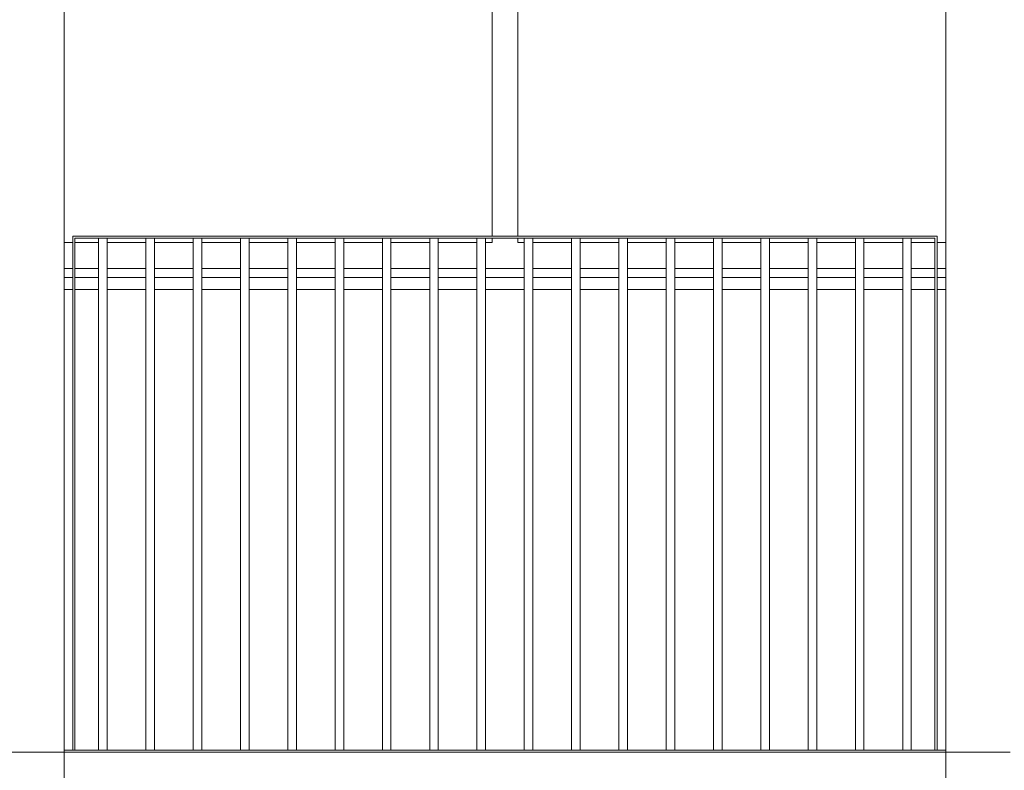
# Model space of a CAD drawing. Header units: millimetres. Extents: x -65 to 293624, y -1905 to 31061.
# Tile 256 of 256: x 124203 to 126493, y 20299 to 22045. Entities that reach past the tile are written whole.
import ezdxf

# ---------------------------------------------------------------- set-up
doc = ezdxf.new("R2010")
doc.units = ezdxf.units.MM
doc.header["$MEASUREMENT"] = 0
for name, color, linetype in [('1244 Fassaadivarustus.AR', 7, 'Continuous'), ('1245 Klaasfassaadid.AR', 7, 'Continuous'), ('1251 Rõdupiirded.AR', 7, 'Continuous'), ('1253 Terrassipostid.AR', 7, 'Continuous'), ('1253 Välisterrassid.AR', 7, 'Continuous')]:
    doc.layers.add(name, color=color, linetype=linetype)

# ---------------------------------------------------------------- blocks, each defined once
blk = doc.blocks.new('Section Element_1042_3', base_point=(20443.1, 12361.4))
at = {"layer": '1253 Välisterrassid.AR', "color": 7, "linetype": 'Continuous', "lineweight": 13}
for p, q in [((124156.9, 20341.4), (124306.9, 20341.4)), ((126356.9, 20341.4), (126506.9, 20341.4))]:
    blk.add_line(p, q, dxfattribs=at)
blk = doc.blocks.new('Section Element_1065_3', base_point=(20443.1, 12361.4))
at = {"layer": '1253 Terrassipostid.AR', "color": 7, "linetype": 'Continuous', "lineweight": 13}
for p, q in [((124306.9, 24447.9), (124306.9, 20341.4)), ((124306.9, 20341.4), (124306.9, 19990.4))]:
    blk.add_line(p, q, dxfattribs=at)
blk = doc.blocks.new('Section Element_1066_3', base_point=(20443.1, 12361.4))
at = {"layer": '1253 Terrassipostid.AR', "color": 7, "linetype": 'Continuous', "lineweight": 13}
for p, q in [((126356.9, 20346.4), (126356.9, 24764.2)), ((126356.9, 19990.4), (126356.9, 20346.4))]:
    blk.add_line(p, q, dxfattribs=at)
blk = doc.blocks.new('Section Element_1096_3', base_point=(20443.1, 12361.4))
at = {"layer": '1253 Terrassipostid.AR', "color": 7, "linetype": 'Continuous', "lineweight": 13}
blk.add_line((124306.9, 23166.4), (124306.9, 20346.4), dxfattribs=at)
blk = doc.blocks.new('Section Element_1212_3', base_point=(20443.1, 12361.4))
at = {"layer": '1244 Fassaadivarustus.AR', "color": 7, "linetype": 'Continuous', "lineweight": 13}
for p, q in [((126356.9, 21466.4), (126356.9, 21466.4)), ((124326.9, 21445.2), (124306.9, 21445.2)), ((124386.9, 21445.2), (124331.9, 21445.2)), ((124496.9, 21445.2), (124406.9, 21445.2)), ((124606.9, 21445.2), (124516.9, 21445.2)), ((124716.9, 21445.2), (124626.9, 21445.2)), ((124826.9, 21445.2), (124736.9, 21445.2)), ((124936.9, 21445.2), (124846.9, 21445.2)), ((125046.9, 21445.2), (124956.9, 21445.2)), ((125156.9, 21445.2), (125066.9, 21445.2)), ((125266.9, 21445.2), (125176.9, 21445.2)), ((125376.9, 21445.2), (125286.9, 21445.2)), ((125486.9, 21445.2), (125396.9, 21445.2)), ((125596.9, 21445.2), (125506.9, 21445.2)), ((125706.9, 21445.2), (125616.9, 21445.2)), ((125816.9, 21445.2), (125726.9, 21445.2)), ((125926.9, 21445.2), (125836.9, 21445.2)), ((126036.9, 21445.2), (125946.9, 21445.2)), ((126146.9, 21445.2), (126056.9, 21445.2)), ((126256.9, 21445.2), (126166.9, 21445.2)), ((126331.9, 21445.2), (126276.9, 21445.2)), ((126356.9, 21445.2), (126336.9, 21445.2)), ((124326.9, 21417.3), (124306.9, 21417.3)), ((124386.9, 21417.3), (124331.9, 21417.3)), ((124496.9, 21417.3), (124406.9, 21417.3)), ((124606.9, 21417.3), (124516.9, 21417.3)), ((124716.9, 21417.3), (124626.9, 21417.3)), ((124826.9, 21417.3), (124736.9, 21417.3)), ((124936.9, 21417.3), (124846.9, 21417.3)), ((125046.9, 21417.3), (124956.9, 21417.3)), ((125156.9, 21417.3), (125066.9, 21417.3)), ((125266.9, 21417.3), (125176.9, 21417.3)), ((125376.9, 21417.3), (125286.9, 21417.3)), ((125486.9, 21417.3), (125396.9, 21417.3)), ((125596.9, 21417.3), (125506.9, 21417.3)), ((125706.9, 21417.3), (125616.9, 21417.3)), ((125816.9, 21417.3), (125726.9, 21417.3)), ((125926.9, 21417.3), (125836.9, 21417.3)), ((126036.9, 21417.3), (125946.9, 21417.3)), ((126146.9, 21417.3), (126056.9, 21417.3)), ((126256.9, 21417.3), (126166.9, 21417.3)), ((126331.9, 21417.3), (126276.9, 21417.3)), ((126356.9, 21417.3), (126336.9, 21417.3))]:
    blk.add_line(p, q, dxfattribs=at)
blk = doc.blocks.new('Section Element_1487_3', base_point=(20443.1, 12361.4))
at = {"layer": '1245 Klaasfassaadid.AR', "color": 7, "linetype": 'Continuous', "lineweight": 13}
for p, q in [((124326.9, 21526.4), (124306.9, 21526.4)), ((124386.9, 21526.4), (124331.9, 21526.4)), ((124496.9, 21526.4), (124406.9, 21526.4)), ((124606.9, 21526.4), (124516.9, 21526.4)), ((124716.9, 21526.4), (124626.9, 21526.4)), ((124826.9, 21526.4), (124736.9, 21526.4)), ((124936.9, 21526.4), (124846.9, 21526.4)), ((125046.9, 21526.4), (124956.9, 21526.4)), ((125156.9, 21526.4), (125066.9, 21526.4)), ((125266.9, 21526.4), (125176.9, 21526.4)), ((125301.9, 21526.4), (125286.9, 21526.4)), ((124326.9, 21466.4), (124306.9, 21466.4)), ((124386.9, 21466.4), (124331.9, 21466.4)), ((124496.9, 21466.4), (124406.9, 21466.4)), ((124606.9, 21466.4), (124516.9, 21466.4)), ((124716.9, 21466.4), (124626.9, 21466.4)), ((124826.9, 21466.4), (124736.9, 21466.4)), ((124936.9, 21466.4), (124846.9, 21466.4)), ((125046.9, 21466.4), (124956.9, 21466.4)), ((125156.9, 21466.4), (125066.9, 21466.4)), ((125266.9, 21466.4), (125176.9, 21466.4)), ((125331.9, 21466.4), (125286.9, 21466.4))]:
    blk.add_line(p, q, dxfattribs=at)
blk = doc.blocks.new('Section Element_1488_3', base_point=(20443.1, 12361.4))
at = {"layer": '1245 Klaasfassaadid.AR', "color": 7, "linetype": 'Continuous', "lineweight": 13}
for p, q in [((125376.9, 21526.4), (125361.9, 21526.4)), ((125486.9, 21526.4), (125396.9, 21526.4)), ((125596.9, 21526.4), (125506.9, 21526.4)), ((125706.9, 21526.4), (125616.9, 21526.4)), ((125816.9, 21526.4), (125726.9, 21526.4)), ((125926.9, 21526.4), (125836.9, 21526.4)), ((126036.9, 21526.4), (125946.9, 21526.4)), ((126146.9, 21526.4), (126056.9, 21526.4)), ((126256.9, 21526.4), (126166.9, 21526.4)), ((126331.9, 21526.4), (126276.9, 21526.4)), ((126356.9, 21526.4), (126336.9, 21526.4)), ((125376.9, 21466.4), (125331.9, 21466.4)), ((125486.9, 21466.4), (125396.9, 21466.4)), ((125596.9, 21466.4), (125506.9, 21466.4)), ((125706.9, 21466.4), (125616.9, 21466.4)), ((125816.9, 21466.4), (125726.9, 21466.4)), ((125926.9, 21466.4), (125836.9, 21466.4)), ((126036.9, 21466.4), (125946.9, 21466.4)), ((126146.9, 21466.4), (126056.9, 21466.4)), ((126256.9, 21466.4), (126166.9, 21466.4)), ((126331.9, 21466.4), (126276.9, 21466.4)), ((126356.9, 21466.4), (126336.9, 21466.4))]:
    blk.add_line(p, q, dxfattribs=at)
blk = doc.blocks.new('Section Element_1626_3', base_point=(20443.1, 12361.4))
at = {"layer": '1245 Klaasfassaadid.AR', "color": 7, "linetype": 'Continuous', "lineweight": 13}
for p, q in [((125301.9, 21541.4), (125301.9, 23106.4)), ((125361.9, 21541.4), (125361.9, 23106.4)), ((125301.9, 21526.4), (125301.9, 21536.4)), ((125361.9, 21526.4), (125361.9, 21536.4))]:
    blk.add_line(p, q, dxfattribs=at)
blk = doc.blocks.new('Section Element_2385_3', base_point=(20443.1, 12361.4))
at = {"layer": '1251 Rõdupiirded.AR', "color": 7, "linetype": 'Continuous', "lineweight": 13}
for p, q in [((126356.9, 20346.4), (124306.9, 20346.4)), ((124306.9, 20341.4), (124306.9, 20346.4)), ((126356.9, 20341.4), (124306.9, 20341.4)), ((126356.9, 20341.4), (126356.9, 20346.4))]:
    blk.add_line(p, q, dxfattribs=at)
blk = doc.blocks.new('Section Element_2433_3', base_point=(20443.1, 12361.4))
at = {"layer": '1251 Rõdupiirded.AR', "color": 7, "linetype": 'Continuous', "lineweight": 13}
for p, q in [((125496.9, 21541.4), (125386.9, 21541.4)), ((125496.9, 21536.4), (125386.9, 21536.4))]:
    blk.add_line(p, q, dxfattribs=at)
blk = doc.blocks.new('Section Element_2434_3', base_point=(20443.1, 12361.4))
at = {"layer": '1251 Rõdupiirded.AR', "color": 7, "linetype": 'Continuous', "lineweight": 13}
for p, q in [((124726.9, 21541.4), (124616.9, 21541.4)), ((124726.9, 21536.4), (124616.9, 21536.4))]:
    blk.add_line(p, q, dxfattribs=at)
blk = doc.blocks.new('Section Element_2435_3', base_point=(20443.1, 12361.4))
at = {"layer": '1251 Rõdupiirded.AR', "color": 7, "linetype": 'Continuous', "lineweight": 13}
for p, q in [((124836.9, 21541.4), (124726.9, 21541.4)), ((124836.9, 21536.4), (124726.9, 21536.4))]:
    blk.add_line(p, q, dxfattribs=at)
blk = doc.blocks.new('Section Element_2436_3', base_point=(20443.1, 12361.4))
at = {"layer": '1251 Rõdupiirded.AR', "color": 7, "linetype": 'Continuous', "lineweight": 13}
for p, q in [((124616.9, 21541.4), (124506.9, 21541.4)), ((124616.9, 21536.4), (124506.9, 21536.4))]:
    blk.add_line(p, q, dxfattribs=at)
blk = doc.blocks.new('Section Element_2437_3', base_point=(20443.1, 12361.4))
at = {"layer": '1251 Rõdupiirded.AR', "color": 7, "linetype": 'Continuous', "lineweight": 13}
for p, q in [((124946.9, 21541.4), (124836.9, 21541.4)), ((124946.9, 21536.4), (124836.9, 21536.4))]:
    blk.add_line(p, q, dxfattribs=at)
blk = doc.blocks.new('Section Element_2438_3', base_point=(20443.1, 12361.4))
at = {"layer": '1251 Rõdupiirded.AR', "color": 7, "linetype": 'Continuous', "lineweight": 13}
for p, q in [((125056.9, 21541.4), (124946.9, 21541.4)), ((125056.9, 21536.4), (124946.9, 21536.4))]:
    blk.add_line(p, q, dxfattribs=at)
blk = doc.blocks.new('Section Element_2439_3', base_point=(20443.1, 12361.4))
at = {"layer": '1251 Rõdupiirded.AR', "color": 7, "linetype": 'Continuous', "lineweight": 13}
for p, q in [((125166.9, 21541.4), (125056.9, 21541.4)), ((125166.9, 21536.4), (125056.9, 21536.4))]:
    blk.add_line(p, q, dxfattribs=at)
blk = doc.blocks.new('Section Element_2440_3', base_point=(20443.1, 12361.4))
at = {"layer": '1251 Rõdupiirded.AR', "color": 7, "linetype": 'Continuous', "lineweight": 13}
for p, q in [((125276.9, 21541.4), (125166.9, 21541.4)), ((125276.9, 21536.4), (125166.9, 21536.4))]:
    blk.add_line(p, q, dxfattribs=at)
blk = doc.blocks.new('Section Element_2441_3', base_point=(20443.1, 12361.4))
at = {"layer": '1251 Rõdupiirded.AR', "color": 7, "linetype": 'Continuous', "lineweight": 13}
for p, q in [((125386.9, 21541.4), (125276.9, 21541.4)), ((125386.9, 21536.4), (125276.9, 21536.4))]:
    blk.add_line(p, q, dxfattribs=at)
blk = doc.blocks.new('Section Element_2442_3', base_point=(20443.1, 12361.4))
at = {"layer": '1251 Rõdupiirded.AR', "color": 7, "linetype": 'Continuous', "lineweight": 13}
for p, q in [((124506.9, 21541.4), (124396.9, 21541.4)), ((124506.9, 21536.4), (124396.9, 21536.4))]:
    blk.add_line(p, q, dxfattribs=at)
blk = doc.blocks.new('Section Element_2443_3', base_point=(20443.1, 12361.4))
at = {"layer": '1251 Rõdupiirded.AR', "color": 7, "linetype": 'Continuous', "lineweight": 13}
for p, q in [((124386.9, 20346.4), (124386.9, 21536.4)), ((124406.9, 20346.4), (124406.9, 21536.4))]:
    blk.add_line(p, q, dxfattribs=at)
blk = doc.blocks.new('Section Element_2444_3', base_point=(20443.1, 12361.4))
at = {"layer": '1251 Rõdupiirded.AR', "color": 7, "linetype": 'Continuous', "lineweight": 13}
for p, q in [((124496.9, 20346.4), (124496.9, 21536.4)), ((124516.9, 20346.4), (124516.9, 21536.4))]:
    blk.add_line(p, q, dxfattribs=at)
blk = doc.blocks.new('Section Element_2445_3', base_point=(20443.1, 12361.4))
at = {"layer": '1251 Rõdupiirded.AR', "color": 7, "linetype": 'Continuous', "lineweight": 13}
for p, q in [((124606.9, 20346.4), (124606.9, 21536.4)), ((124626.9, 20346.4), (124626.9, 21536.4))]:
    blk.add_line(p, q, dxfattribs=at)
blk = doc.blocks.new('Section Element_2446_3', base_point=(20443.1, 12361.4))
at = {"layer": '1251 Rõdupiirded.AR', "color": 7, "linetype": 'Continuous', "lineweight": 13}
for p, q in [((124716.9, 20346.4), (124716.9, 21536.4)), ((124736.9, 20346.4), (124736.9, 21536.4))]:
    blk.add_line(p, q, dxfattribs=at)
blk = doc.blocks.new('Section Element_2447_3', base_point=(20443.1, 12361.4))
at = {"layer": '1251 Rõdupiirded.AR', "color": 7, "linetype": 'Continuous', "lineweight": 13}
for p, q in [((124826.9, 20346.4), (124826.9, 21536.4)), ((124846.9, 20346.4), (124846.9, 21536.4))]:
    blk.add_line(p, q, dxfattribs=at)
blk = doc.blocks.new('Section Element_2448_3', base_point=(20443.1, 12361.4))
at = {"layer": '1251 Rõdupiirded.AR', "color": 7, "linetype": 'Continuous', "lineweight": 13}
for p, q in [((124936.9, 20346.4), (124936.9, 21536.4)), ((124956.9, 20346.4), (124956.9, 21536.4))]:
    blk.add_line(p, q, dxfattribs=at)
blk = doc.blocks.new('Section Element_2449_3', base_point=(20443.1, 12361.4))
at = {"layer": '1251 Rõdupiirded.AR', "color": 7, "linetype": 'Continuous', "lineweight": 13}
for p, q in [((125046.9, 20346.4), (125046.9, 21536.4)), ((125066.9, 20346.4), (125066.9, 21536.4))]:
    blk.add_line(p, q, dxfattribs=at)
blk = doc.blocks.new('Section Element_2450_3', base_point=(20443.1, 12361.4))
at = {"layer": '1251 Rõdupiirded.AR', "color": 7, "linetype": 'Continuous', "lineweight": 13}
for p, q in [((125156.9, 20346.4), (125156.9, 21536.4)), ((125176.9, 20346.4), (125176.9, 21536.4))]:
    blk.add_line(p, q, dxfattribs=at)
blk = doc.blocks.new('Section Element_2451_3', base_point=(20443.1, 12361.4))
at = {"layer": '1251 Rõdupiirded.AR', "color": 7, "linetype": 'Continuous', "lineweight": 13}
for p, q in [((125266.9, 20346.4), (125266.9, 21536.4)), ((125286.9, 20346.4), (125286.9, 21536.4))]:
    blk.add_line(p, q, dxfattribs=at)
blk = doc.blocks.new('Section Element_2452_3', base_point=(20443.1, 12361.4))
at = {"layer": '1251 Rõdupiirded.AR', "color": 7, "linetype": 'Continuous', "lineweight": 13}
for p, q in [((125376.9, 20346.4), (125376.9, 21536.4)), ((125396.9, 20346.4), (125396.9, 21536.4))]:
    blk.add_line(p, q, dxfattribs=at)
blk = doc.blocks.new('Section Element_2453_3', base_point=(20443.1, 12361.4))
at = {"layer": '1251 Rõdupiirded.AR', "color": 7, "linetype": 'Continuous', "lineweight": 13}
for p, q in [((125486.9, 20346.4), (125486.9, 21536.4)), ((125506.9, 20346.4), (125506.9, 21536.4))]:
    blk.add_line(p, q, dxfattribs=at)
blk = doc.blocks.new('Section Element_2454_3', base_point=(20443.1, 12361.4))
at = {"layer": '1251 Rõdupiirded.AR', "color": 7, "linetype": 'Continuous', "lineweight": 13}
for p, q in [((125606.9, 21541.4), (125496.9, 21541.4)), ((125606.9, 21536.4), (125496.9, 21536.4))]:
    blk.add_line(p, q, dxfattribs=at)
blk = doc.blocks.new('Section Element_2455_3', base_point=(20443.1, 12361.4))
at = {"layer": '1251 Rõdupiirded.AR', "color": 7, "linetype": 'Continuous', "lineweight": 13}
for p, q in [((125596.9, 20346.4), (125596.9, 21536.4)), ((125616.9, 20346.4), (125616.9, 21536.4))]:
    blk.add_line(p, q, dxfattribs=at)
blk = doc.blocks.new('Section Element_2456_3', base_point=(20443.1, 12361.4))
at = {"layer": '1251 Rõdupiirded.AR', "color": 7, "linetype": 'Continuous', "lineweight": 13}
for p, q in [((125716.9, 21541.4), (125606.9, 21541.4)), ((125716.9, 21536.4), (125606.9, 21536.4))]:
    blk.add_line(p, q, dxfattribs=at)
blk = doc.blocks.new('Section Element_2457_3', base_point=(20443.1, 12361.4))
at = {"layer": '1251 Rõdupiirded.AR', "color": 7, "linetype": 'Continuous', "lineweight": 13}
for p, q in [((124396.9, 21541.4), (124326.9, 21541.4)), ((124396.9, 21536.4), (124331.9, 21536.4))]:
    blk.add_line(p, q, dxfattribs=at)
blk = doc.blocks.new('Section Element_2458_3', base_point=(20443.1, 12361.4))
at = {"layer": '1251 Rõdupiirded.AR', "color": 7, "linetype": 'Continuous', "lineweight": 13}
for p, q in [((125706.9, 20346.4), (125706.9, 21536.4)), ((125726.9, 20346.4), (125726.9, 21536.4))]:
    blk.add_line(p, q, dxfattribs=at)
blk = doc.blocks.new('Section Element_2459_3', base_point=(20443.1, 12361.4))
at = {"layer": '1251 Rõdupiirded.AR', "color": 7, "linetype": 'Continuous', "lineweight": 13}
for p, q in [((125826.9, 21541.4), (125716.9, 21541.4)), ((125826.9, 21536.4), (125716.9, 21536.4))]:
    blk.add_line(p, q, dxfattribs=at)
blk = doc.blocks.new('Section Element_2460_3', base_point=(20443.1, 12361.4))
at = {"layer": '1251 Rõdupiirded.AR', "color": 7, "linetype": 'Continuous', "lineweight": 13}
for p, q in [((125816.9, 20346.4), (125816.9, 21536.4)), ((125836.9, 20346.4), (125836.9, 21536.4))]:
    blk.add_line(p, q, dxfattribs=at)
blk = doc.blocks.new('Section Element_2461_3', base_point=(20443.1, 12361.4))
at = {"layer": '1251 Rõdupiirded.AR', "color": 7, "linetype": 'Continuous', "lineweight": 13}
for p, q in [((125936.9, 21541.4), (125826.9, 21541.4)), ((125936.9, 21536.4), (125826.9, 21536.4))]:
    blk.add_line(p, q, dxfattribs=at)
blk = doc.blocks.new('Section Element_2462_3', base_point=(20443.1, 12361.4))
at = {"layer": '1251 Rõdupiirded.AR', "color": 7, "linetype": 'Continuous', "lineweight": 13}
for p, q in [((125926.9, 20346.4), (125926.9, 21536.4)), ((125946.9, 20346.4), (125946.9, 21536.4))]:
    blk.add_line(p, q, dxfattribs=at)
blk = doc.blocks.new('Section Element_2463_3', base_point=(20443.1, 12361.4))
at = {"layer": '1251 Rõdupiirded.AR', "color": 7, "linetype": 'Continuous', "lineweight": 13}
for p, q in [((126046.9, 21541.4), (125936.9, 21541.4)), ((126046.9, 21536.4), (125936.9, 21536.4))]:
    blk.add_line(p, q, dxfattribs=at)
blk = doc.blocks.new('Section Element_2464_3', base_point=(20443.1, 12361.4))
at = {"layer": '1251 Rõdupiirded.AR', "color": 7, "linetype": 'Continuous', "lineweight": 13}
for p, q in [((126036.9, 20346.4), (126036.9, 21536.4)), ((126056.9, 20346.4), (126056.9, 21536.4))]:
    blk.add_line(p, q, dxfattribs=at)
blk = doc.blocks.new('Section Element_2465_3', base_point=(20443.1, 12361.4))
at = {"layer": '1251 Rõdupiirded.AR', "color": 7, "linetype": 'Continuous', "lineweight": 13}
for p, q in [((126156.9, 21541.4), (126046.9, 21541.4)), ((126156.9, 21536.4), (126046.9, 21536.4))]:
    blk.add_line(p, q, dxfattribs=at)
blk = doc.blocks.new('Section Element_2466_3', base_point=(20443.1, 12361.4))
at = {"layer": '1251 Rõdupiirded.AR', "color": 7, "linetype": 'Continuous', "lineweight": 13}
for p, q in [((126146.9, 20346.4), (126146.9, 21536.4)), ((126166.9, 20346.4), (126166.9, 21536.4))]:
    blk.add_line(p, q, dxfattribs=at)
blk = doc.blocks.new('Section Element_2467_3', base_point=(20443.1, 12361.4))
at = {"layer": '1251 Rõdupiirded.AR', "color": 7, "linetype": 'Continuous', "lineweight": 13}
for p, q in [((126266.9, 21541.4), (126156.9, 21541.4)), ((126266.9, 21536.4), (126156.9, 21536.4))]:
    blk.add_line(p, q, dxfattribs=at)
blk = doc.blocks.new('Section Element_2468_3', base_point=(20443.1, 12361.4))
at = {"layer": '1251 Rõdupiirded.AR', "color": 7, "linetype": 'Continuous', "lineweight": 13}
for p, q in [((126256.9, 20346.4), (126256.9, 21536.4)), ((126266.9, 21536.4), (126266.9, 21536.4)), ((126276.9, 20346.4), (126276.9, 21536.4))]:
    blk.add_line(p, q, dxfattribs=at)
blk = doc.blocks.new('Section Element_2469_3', base_point=(20443.1, 12361.4))
at = {"layer": '1251 Rõdupiirded.AR', "color": 7, "linetype": 'Continuous', "lineweight": 13}
for p, q in [((126336.9, 21541.4), (126266.9, 21541.4)), ((126331.9, 21536.4), (126266.9, 21536.4))]:
    blk.add_line(p, q, dxfattribs=at)
blk = doc.blocks.new('Section Element_2470_3', base_point=(20443.1, 12361.4))
at = {"layer": '1251 Rõdupiirded.AR', "color": 7, "linetype": 'Continuous', "lineweight": 13}
for p, q in [((126331.9, 20346.4), (126331.9, 21536.4)), ((126336.9, 20346.4), (126336.9, 21541.4))]:
    blk.add_line(p, q, dxfattribs=at)
blk = doc.blocks.new('Section Element_2471_3', base_point=(20443.1, 12361.4))
at = {"layer": '1251 Rõdupiirded.AR', "color": 7, "linetype": 'Continuous', "lineweight": 13}
for p, q in [((124326.9, 21541.4), (124326.9, 20346.4)), ((124331.9, 21536.4), (124331.9, 20346.4))]:
    blk.add_line(p, q, dxfattribs=at)

msp = doc.modelspace()

# ---------------------------------------------------------------- block references
at = {"layer": '1244 Fassaadivarustus.AR', "lineweight": 0}
msp.add_blockref('Section Element_1212_3', (20443.1, 12361.4), dxfattribs=at)
at = {"layer": '1245 Klaasfassaadid.AR', "lineweight": 0}
for name in ['Section Element_1626_3', 'Section Element_1487_3', 'Section Element_1488_3']:
    msp.add_blockref(name, (20443.1, 12361.4), dxfattribs=at)
at = {"layer": '1251 Rõdupiirded.AR', "lineweight": 0}
for name in ['Section Element_2457_3', 'Section Element_2471_3', 'Section Element_2443_3', 'Section Element_2442_3', 'Section Element_2444_3', 'Section Element_2436_3', 'Section Element_2445_3', 'Section Element_2434_3', 'Section Element_2446_3', 'Section Element_2435_3', 'Section Element_2447_3', 'Section Element_2437_3', 'Section Element_2448_3', 'Section Element_2438_3', 'Section Element_2449_3', 'Section Element_2439_3', 'Section Element_2450_3', 'Section Element_2440_3', 'Section Element_2451_3', 'Section Element_2441_3', 'Section Element_2452_3', 'Section Element_2433_3', 'Section Element_2453_3', 'Section Element_2454_3', 'Section Element_2455_3', 'Section Element_2456_3', 'Section Element_2458_3', 'Section Element_2459_3', 'Section Element_2460_3', 'Section Element_2461_3', 'Section Element_2462_3', 'Section Element_2463_3', 'Section Element_2464_3', 'Section Element_2465_3', 'Section Element_2466_3', 'Section Element_2467_3', 'Section Element_2468_3', 'Section Element_2469_3', 'Section Element_2470_3', 'Section Element_2385_3']:
    msp.add_blockref(name, (20443.1, 12361.4), dxfattribs=at)
at = {"layer": '1253 Terrassipostid.AR', "lineweight": 0}
for name in ['Section Element_1066_3', 'Section Element_1065_3', 'Section Element_1096_3']:
    msp.add_blockref(name, (20443.1, 12361.4), dxfattribs=at)
at = {"layer": '1253 Välisterrassid.AR', "lineweight": 0}
msp.add_blockref('Section Element_1042_3', (20443.1, 12361.4), dxfattribs=at)

doc.saveas('drawing.dxf')
